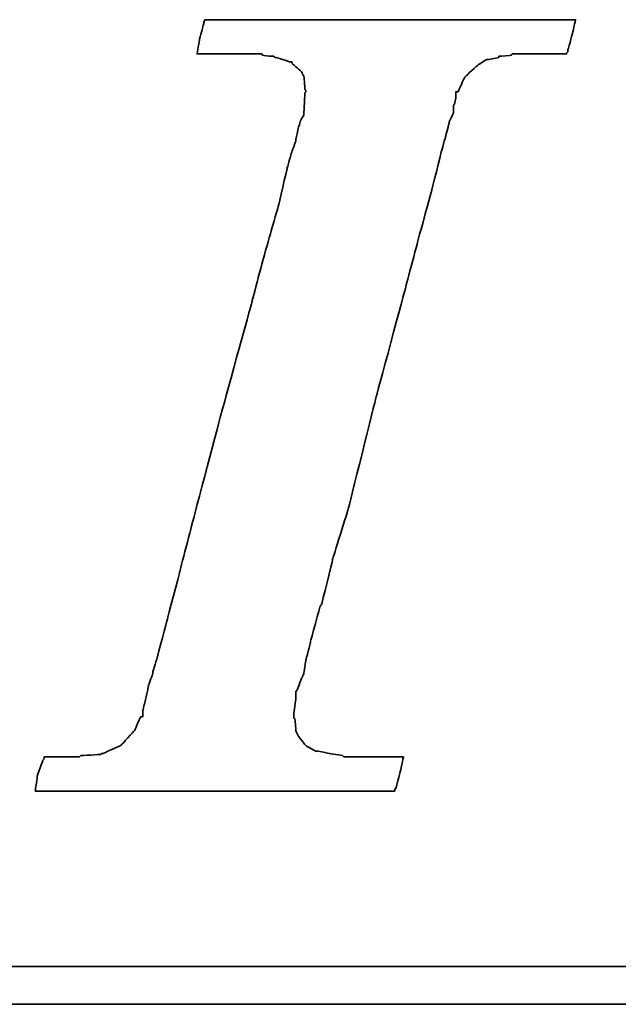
# Model space of a CAD drawing. Header units: millimetres. Extents: x 1362 to 1585, y 740 to 921.
# Tile 33 of 51: x 1562.653 to 1563.415, y 848.605 to 849.857. Entities that reach past the tile are written whole.
import ezdxf

# ---------------------------------------------------------------- set-up
doc = ezdxf.new("R2010")
doc.units = ezdxf.units.MM
doc.header["$LTSCALE"] = 0.1
doc.layers.add('CHA', color=7, linetype='CONTINUOUS')
doc.layers.add('layer 1', color=7, linetype='CONTINUOUS')

# ---------------------------------------------------------------- blocks, each defined once
blk = doc.blocks.new('TBI MOTION logo(完整正式版)')
at = {"layer": 'layer 1', "color": 22, "lineweight": 35}
for points, knots in [([(-40.59125, -7.94375), (-40.59125, -7.94375), (-40.97375, -7.94375), (-40.97375, -7.94375), (-40.97375, -7.94375), (-40.97375, -7.94375), (-41.38125, -7.94375), (-41.38125, -7.94375), (-41.38125, -7.94375), (-41.38125, -7.94375), (-41.54875, -7.94375), (-41.54875, -7.94375), (-41.54875, -7.94375), (-41.54875, -7.94375), (-41.59875, -7.94375), (-41.59875, -7.94375), (-41.59875, -7.94375), (-41.59875, -7.94375), (-41.88375, -7.94375), (-41.88375, -7.94375), (-41.88375, -7.94375), (-41.88375, -7.94375), (-41.90875, -7.91875), (-41.90875, -7.91875), (-41.90875, -7.91875), (-41.90875, -7.91875), (-42.19875, -7.87125), (-42.19875, -7.87125), (-42.19875, -7.87125), (-42.19875, -7.87125), (-42.43875, -7.82375), (-42.43875, -7.82375), (-42.43875, -7.82375), (-42.43875, -7.82375), (-42.45875, -7.82375), (-42.45875, -7.82375), (-42.45875, -7.82375), (-42.45875, -7.82375), (-42.48625, -7.82375), (-42.48625, -7.82375), (-42.48625, -7.82375), (-42.48625, -7.82375), (-42.67625, -7.72375), (-42.67625, -7.72375), (-42.67625, -7.72375), (-42.67625, -7.72375), (-42.70125, -7.70375), (-42.70125, -7.70375), (-42.70125, -7.70375), (-42.70125, -7.70375), (-42.72375, -7.67875), (-42.72375, -7.67875), (-42.72375, -7.67875), (-42.72375, -7.67875), (-42.86875, -7.48875), (-42.86875, -7.48875), (-42.86875, -7.48875), (-42.86875, -7.48875), (-42.89375, -7.43875), (-42.89375, -7.43875), (-42.89375, -7.43875), (-42.89375, -7.43875), (-42.91875, -7.38875), (-42.91875, -7.38875), (-42.91875, -7.38875), (-42.91875, -7.38875), (-42.93875, -7.12875), (-42.93875, -7.12875), (-42.93875, -7.12875), (-42.93875, -7.12875), (-42.96375, -7.10375), (-42.96375, -7.10375), (-42.96375, -7.10375), (-42.96375, -7.10375), (-42.96375, -7.05375), (-42.96375, -7.05375), (-42.96375, -7.05375), (-42.96375, -7.05375), (-42.96375, -7.00875), (-42.96375, -7.00875), (-42.96375, -7.00875), (-42.96375, -7.00875), (-42.91875, -6.69625), (-42.91875, -6.69625), (-42.91875, -6.69625), (-42.91875, -6.69625), (-42.91875, -6.62375), (-42.91875, -6.62375), (-42.91875, -6.62375), (-42.91875, -6.62375), (-42.91875, -6.59625), (-42.91875, -6.59625), (-42.91875, -6.59625), (-42.91875, -6.59625), (-42.91875, -6.57375), (-42.91875, -6.57375), (-42.91875, -6.57375), (-42.91875, -6.57375), (-42.91875, -6.52875), (-42.91875, -6.52875), (-42.91875, -6.52875), (-42.91875, -6.52875), (-42.89375, -6.50375), (-42.89375, -6.50375), (-42.89375, -6.50375), (-42.89375, -6.50375), (-42.84375, -6.38375), (-42.84375, -6.38375), (-42.84375, -6.38375), (-42.84375, -6.38375), (-42.84375, -6.35875), (-42.84375, -6.35875), (-42.84375, -6.35875), (-42.84375, -6.35875), (-42.74625, -6.14375), (-42.74625, -6.14375), (-42.74625, -6.14375), (-42.74625, -6.14375), (-42.70125, -5.85375), (-42.70125, -5.85375), (-42.70125, -5.85375), (-42.70125, -5.85375), (-42.60375, -5.47125), (-42.60375, -5.47125), (-42.60375, -5.47125), (-42.60375, -5.47125), (-42.60375, -5.44875), (-42.60375, -5.44875), (-42.60375, -5.44875), (-42.60375, -5.44875), (-42.38875, -4.67875), (-42.38875, -4.67875), (-42.38875, -4.67875), (-42.38875, -4.67875), (-42.36375, -4.65375), (-42.36375, -4.65375), (-42.36375, -4.65375), (-42.36375, -4.65375), (-42.12375, -3.69625), (-42.12375, -3.69625), (-42.12375, -3.69625), (-42.12375, -3.69625), (-42.12375, -3.67374), (-42.12375, -3.67374), (-42.12375, -3.67374), (-42.12375, -3.67374), (-41.78875, -2.59374), (-41.78875, -2.59374), (-41.78875, -2.59374), (-41.78875, -2.59374), (-41.18875, -0.19375), (-41.18875, -0.19375), (-41.18875, -0.19375), (-41.18875, -0.19375), (-40.54375, 2.20624), (-40.54375, 2.20624), (-40.54375, 2.20624), (-40.54375, 2.20624), (-40.25375, 3.30875), (-40.25375, 3.30875), (-40.25375, 3.30875), (-40.25375, 3.30875), (-39.98875, 4.27125), (-39.98875, 4.27125), (-39.98875, 4.27125), (-39.98875, 4.27125), (-39.77375, 5.13125), (-39.77375, 5.13125), (-39.77375, 5.13125), (-39.77375, 5.13125), (-39.67875, 5.47125), (-39.67875, 5.47125), (-39.67875, 5.47125), (-39.67875, 5.47125), (-39.60375, 5.75625), (-39.60375, 5.75625), (-39.60375, 5.75625), (-39.60375, 5.75625), (-39.60375, 5.78125), (-39.60375, 5.78125), (-39.60375, 5.78125), (-39.60375, 5.78125), (-39.50875, 5.97125), (-39.50875, 5.97125), (-39.50875, 5.97125), (-39.50875, 5.97125), (-39.50875, 6.13875), (-39.50875, 6.13875), (-39.50875, 6.13875), (-39.50875, 6.13875), (-39.48625, 6.16625), (-39.48625, 6.16625), (-39.48625, 6.16625), (-39.48625, 6.16625), (-39.46125, 6.28625), (-39.46125, 6.28625), (-39.46125, 6.28625), (-39.46125, 6.28625), (-39.46125, 6.42625), (-39.46125, 6.42625), (-39.46125, 6.42625), (-39.46125, 6.42625), (-39.41375, 6.42625), (-39.41375, 6.42625), (-39.41375, 6.42625), (-39.41375, 6.42625), (-39.29375, 6.69125), (-39.29375, 6.69125), (-39.29375, 6.69125), (-39.29375, 6.69125), (-39.26875, 6.74125), (-39.26875, 6.74125), (-39.26875, 6.74125), (-39.26875, 6.74125), (-39.24375, 6.76625), (-39.24375, 6.76625), (-39.24375, 6.76625), (-39.24375, 6.76625), (-38.98375, 7.00624), (-38.98375, 7.00624), (-38.98375, 7.00624), (-38.98375, 7.00624), (-38.95625, 7.02624), (-38.95625, 7.02624), (-38.95625, 7.02624), (-38.95625, 7.02624), (-38.78875, 7.12624), (-38.78875, 7.12624), (-38.78875, 7.12624), (-38.78875, 7.12624), (-38.76375, 7.12624), (-38.76375, 7.12624), (-38.76375, 7.12624), (-38.76375, 7.12624), (-38.74375, 7.12624), (-38.74375, 7.12624), (-38.74375, 7.12624), (-38.74375, 7.12624), (-38.52875, 7.17125), (-38.52875, 7.17125), (-38.52875, 7.17125), (-38.52875, 7.17125), (-38.52875, 7.19624), (-38.52875, 7.19624), (-38.52875, 7.19624), (-38.52875, 7.19624), (-38.50375, 7.19624), (-38.50375, 7.19624), (-38.50375, 7.19624), (-38.50375, 7.19624), (-38.26125, 7.21875), (-38.26125, 7.21875), (-38.26125, 7.21875), (-38.26125, 7.21875), (-38.23875, 7.24624), (-38.23875, 7.24624), (-38.23875, 7.24624), (-38.23875, 7.24624), (-38.21625, 7.24624), (-38.21625, 7.24624), (-38.21625, 7.24624), (-38.21625, 7.24624), (-38.18875, 7.24624), (-38.18875, 7.24624), (-38.18875, 7.24624), (-38.18875, 7.24624), (-37.90375, 7.24624), (-37.90375, 7.24624), (-37.90375, 7.24624), (-37.90375, 7.24624), (-37.85375, 7.24624), (-37.85375, 7.24624), (-37.85375, 7.24624), (-37.85375, 7.24624), (-37.75875, 7.24624), (-37.75875, 7.24624), (-37.75875, 7.24624), (-37.75875, 7.24624), (-37.42375, 7.24624), (-37.42375, 7.24624), (-37.42375, 7.24624), (-37.42375, 7.24624), (-37.08875, 7.24624), (-37.08875, 7.24624), (-37.08875, 7.24624), (-37.08875, 7.24624), (-37.06375, 7.24624), (-37.06375, 7.24624), (-37.06375, 7.24624), (-37.06375, 7.24624), (-37.06375, 7.26624), (-37.06375, 7.26624), (-37.06375, 7.26624), (-37.06375, 7.26624), (-37.03875, 7.29125), (-37.03875, 7.29125), (-37.03875, 7.29125), (-37.03875, 7.29125), (-37.03875, 7.31625), (-37.03875, 7.31625), (-37.03875, 7.31625), (-37.03875, 7.31625), (-36.94125, 7.67625), (-36.94125, 7.67625), (-36.94125, 7.67625), (-36.94125, 7.67625), (-36.86875, 7.98625), (-36.86875, 7.98625), (-36.86875, 7.98625), (-36.86875, 7.98625), (-36.98875, 7.98625), (-36.98875, 7.98625), (-36.98875, 7.98625), (-36.98875, 7.98625), (-37.42375, 7.98625), (-37.42375, 7.98625), (-37.42375, 7.98625), (-37.42375, 7.98625), (-37.94875, 7.98625), (-37.94875, 7.98625), (-37.94875, 7.98625), (-37.94875, 7.98625), (-38.57375, 7.98625), (-38.57375, 7.98625), (-38.57375, 7.98625), (-38.57375, 7.98625), (-39.29375, 7.98625), (-39.29375, 7.98625), (-39.29375, 7.98625), (-39.29375, 7.98625), (-40.82875, 7.98625), (-40.82875, 7.98625), (-40.82875, 7.98625), (-40.82875, 7.98625), (-42.36375, 7.98625), (-42.36375, 7.98625), (-42.36375, 7.98625), (-42.36375, 7.98625), (-43.08375, 7.98625), (-43.08375, 7.98625), (-43.08375, 7.98625), (-43.08375, 7.98625), (-43.70875, 7.98625), (-43.70875, 7.98625), (-43.70875, 7.98625), (-43.70875, 7.98625), (-44.23375, 7.98625), (-44.23375, 7.98625), (-44.23375, 7.98625), (-44.23375, 7.98625), (-44.66875, 7.98625), (-44.66875, 7.98625), (-44.66875, 7.98625), (-44.66875, 7.98625), (-44.88375, 7.98625), (-44.88375, 7.98625), (-44.88375, 7.98625), (-44.88375, 7.98625), (-44.90875, 7.94125), (-44.90875, 7.94125), (-44.90875, 7.94125), (-44.90875, 7.94125), (-44.90875, 7.91625), (-44.90875, 7.91625), (-44.90875, 7.91625), (-44.90875, 7.91625), (-45.00375, 7.55625), (-45.00375, 7.55625), (-45.00375, 7.55625), (-45.00375, 7.55625), (-45.05375, 7.24624), (-45.05375, 7.24624), (-45.05375, 7.24624), (-45.05375, 7.24624), (-44.61875, 7.24624), (-44.61875, 7.24624), (-44.61875, 7.24624), (-44.61875, 7.24624), (-44.11375, 7.24624), (-44.11375, 7.24624), (-44.11375, 7.24624), (-44.11375, 7.24624), (-43.99375, 7.24624), (-43.99375, 7.24624), (-43.99375, 7.24624), (-43.99375, 7.24624), (-43.94625, 7.24624), (-43.94625, 7.24624), (-43.94625, 7.24624), (-43.94625, 7.24624), (-43.92374, 7.24624), (-43.92374, 7.24624), (-43.92374, 7.24624), (-43.92374, 7.24624), (-43.65875, 7.24624), (-43.65875, 7.24624), (-43.65875, 7.24624), (-43.65875, 7.24624), (-43.63875, 7.21875), (-43.63875, 7.21875), (-43.63875, 7.21875), (-43.63875, 7.21875), (-43.46875, 7.19624), (-43.46875, 7.19624), (-43.46875, 7.19624), (-43.46875, 7.19624), (-43.39875, 7.19624), (-43.39875, 7.19624), (-43.39875, 7.19624), (-43.39875, 7.19624), (-43.37125, 7.17125), (-43.37125, 7.17125), (-43.37125, 7.17125), (-43.37125, 7.17125), (-43.34875, 7.17125), (-43.34875, 7.17125), (-43.34875, 7.17125), (-43.34875, 7.17125), (-43.20375, 7.12624), (-43.20375, 7.12624), (-43.20375, 7.12624), (-43.20375, 7.12624), (-43.05875, 7.07624), (-43.05875, 7.07624), (-43.05875, 7.07624), (-43.05875, 7.07624), (-43.01375, 7.07624), (-43.01375, 7.07624), (-43.01375, 7.07624), (-43.01375, 7.07624), (-42.98875, 7.02624), (-42.98875, 7.02624), (-42.98875, 7.02624), (-42.98875, 7.02624), (-42.79875, 6.86125), (-42.79875, 6.86125), (-42.79875, 6.86125), (-42.79875, 6.86125), (-42.77375, 6.81125), (-42.77375, 6.81125), (-42.77375, 6.81125), (-42.77375, 6.81125), (-42.74625, 6.76625), (-42.74625, 6.76625), (-42.74625, 6.76625), (-42.74625, 6.76625), (-42.72375, 6.47625), (-42.72375, 6.47625), (-42.72375, 6.47625), (-42.72375, 6.47625), (-42.70125, 6.45124), (-42.70125, 6.45124), (-42.70125, 6.45124), (-42.70125, 6.45124), (-42.70125, 6.42625), (-42.70125, 6.42625), (-42.70125, 6.42625), (-42.70125, 6.42625), (-42.72375, 6.40625), (-42.72375, 6.40625), (-42.72375, 6.40625), (-42.72375, 6.40625), (-42.74625, 5.97125), (-42.74625, 5.97125), (-42.74625, 5.97125), (-42.74625, 5.97125), (-42.74625, 5.94625), (-42.74625, 5.94625), (-42.74625, 5.94625), (-42.74625, 5.94625), (-42.74625, 5.92625), (-42.74625, 5.92625), (-42.74625, 5.92625), (-42.74625, 5.92625), (-42.77375, 5.87625), (-42.77375, 5.87625), (-42.77375, 5.87625), (-42.77375, 5.87625), (-42.81875, 5.80625), (-42.81875, 5.80625), (-42.81875, 5.80625), (-42.81875, 5.80625), (-42.86875, 5.63625), (-42.86875, 5.63625), (-42.86875, 5.63625), (-42.86875, 5.63625), (-42.91875, 5.39625), (-42.91875, 5.39625), (-42.91875, 5.39625), (-42.91875, 5.39625), (-42.91875, 5.37124), (-42.91875, 5.37124), (-42.91875, 5.37124), (-42.91875, 5.37124), (-43.01375, 5.10874), (-43.01375, 5.10874), (-43.01375, 5.10874), (-43.01375, 5.10874), (-43.10875, 4.77124), (-43.10875, 4.77124), (-43.10875, 4.77124), (-43.10875, 4.77124), (-43.29875, 3.95625), (-43.29875, 3.95625), (-43.29875, 3.95625), (-43.29875, 3.95625), (-43.58875, 2.95125), (-43.58875, 2.95125), (-43.58875, 2.95125), (-43.58875, 2.95125), (-43.87375, 1.87125), (-43.87375, 1.87125), (-43.87375, 1.87125), (-43.87375, 1.87125), (-44.52625, -0.50374), (-44.52625, -0.50374), (-44.52625, -0.50374), (-44.52625, -0.50374), (-45.14875, -2.85375), (-45.14875, -2.85375), (-45.14875, -2.85375), (-45.14875, -2.85375), (-45.43375, -3.95875), (-45.43375, -3.95875), (-45.43375, -3.95875), (-45.43375, -3.95875), (-45.69875, -4.96875), (-45.69875, -4.96875), (-45.69875, -4.96875), (-45.69875, -4.96875), (-45.91375, -5.78375), (-45.91375, -5.78375), (-45.91375, -5.78375), (-45.91375, -5.78375), (-46.01375, -6.11875), (-46.01375, -6.11875), (-46.01375, -6.11875), (-46.01375, -6.11875), (-46.01375, -6.14375), (-46.01375, -6.14375), (-46.01375, -6.14375), (-46.01375, -6.14375), (-46.10875, -6.40875), (-46.10875, -6.40875), (-46.10875, -6.40875), (-46.10875, -6.40875), (-46.15375, -6.64875), (-46.15375, -6.64875), (-46.15375, -6.64875), (-46.15375, -6.64875), (-46.20375, -6.83875), (-46.20375, -6.83875), (-46.20375, -6.83875), (-46.20375, -6.83875), (-46.22875, -6.93375), (-46.22875, -6.93375), (-46.22875, -6.93375), (-46.22875, -6.93375), (-46.22875, -7.07875), (-46.22875, -7.07875), (-46.22875, -7.07875), (-46.22875, -7.07875), (-46.27375, -7.07875), (-46.27375, -7.07875), (-46.27375, -7.07875), (-46.27375, -7.07875), (-46.39375, -7.34375), (-46.39375, -7.34375), (-46.39375, -7.34375), (-46.39375, -7.34375), (-46.39375, -7.36875), (-46.39375, -7.36875), (-46.39375, -7.36875), (-46.39375, -7.36875), (-46.42125, -7.38875), (-46.42125, -7.38875), (-46.42125, -7.38875), (-46.42125, -7.38875), (-46.68375, -7.67875), (-46.68375, -7.67875), (-46.68375, -7.67875), (-46.68375, -7.67875), (-46.70875, -7.70375), (-46.70875, -7.70375), (-46.70875, -7.70375), (-46.70875, -7.70375), (-46.75375, -7.72375), (-46.75375, -7.72375), (-46.75375, -7.72375), (-46.75375, -7.72375), (-47.08875, -7.87125), (-47.08875, -7.87125), (-47.08875, -7.87125), (-47.08875, -7.87125), (-47.11625, -7.87125), (-47.11625, -7.87125), (-47.11625, -7.87125), (-47.11625, -7.87125), (-47.13875, -7.89375), (-47.13875, -7.89375), (-47.13875, -7.89375), (-47.13875, -7.89375), (-47.56875, -7.91875), (-47.56875, -7.91875), (-47.56875, -7.91875), (-47.56875, -7.91875), (-47.59625, -7.94375), (-47.59625, -7.94375), (-47.59625, -7.94375), (-47.59625, -7.94375), (-47.64375, -7.94375), (-47.64375, -7.94375), (-47.64375, -7.94375), (-47.64375, -7.94375), (-47.73625, -7.94375), (-47.73625, -7.94375), (-47.73625, -7.94375), (-47.73625, -7.94375), (-48.07375, -7.94375), (-48.07375, -7.94375), (-48.07375, -7.94375), (-48.07375, -7.94375), (-48.36125, -7.94375), (-48.36125, -7.94375), (-48.36125, -7.94375), (-48.36125, -7.94375), (-48.36125, -7.96625), (-48.36125, -7.96625), (-48.36125, -7.96625), (-48.36125, -7.96625), (-48.36125, -7.99125), (-48.36125, -7.99125), (-48.36125, -7.99125), (-48.36125, -7.99125), (-48.38875, -8.01375), (-48.38875, -8.01375), (-48.38875, -8.01375), (-48.38875, -8.01375), (-48.50875, -8.34875), (-48.50875, -8.34875), (-48.50875, -8.34875), (-48.50875, -8.34875), (-48.55375, -8.68625), (-48.55375, -8.68625), (-48.55375, -8.68625), (-48.55375, -8.68625), (-48.45875, -8.68625), (-48.45875, -8.68625), (-48.45875, -8.68625), (-48.45875, -8.68625), (-48.07375, -8.68625), (-48.07375, -8.68625), (-48.07375, -8.68625), (-48.07375, -8.68625), (-47.52375, -8.68625), (-47.52375, -8.68625), (-47.52375, -8.68625), (-47.52375, -8.68625), (-46.92375, -8.68625), (-46.92375, -8.68625), (-46.92375, -8.68625), (-46.92375, -8.68625), (-46.25375, -8.68625), (-46.25375, -8.68625), (-46.25375, -8.68625), (-46.25375, -8.68625), (-46.20375, -8.68625), (-46.20375, -8.68625), (-46.20375, -8.68625), (-46.20375, -8.68625), (-44.71375, -8.68625), (-44.71375, -8.68625), (-44.71375, -8.68625), (-44.71375, -8.68625), (-43.22875, -8.68625), (-43.22875, -8.68625), (-43.22875, -8.68625), (-43.22875, -8.68625), (-42.55875, -8.68625), (-42.55875, -8.68625), (-42.55875, -8.68625), (-42.55875, -8.68625), (-42.50875, -8.68625), (-42.50875, -8.68625), (-42.50875, -8.68625), (-42.50875, -8.68625), (-41.93375, -8.68625), (-41.93375, -8.68625), (-41.93375, -8.68625), (-41.93375, -8.68625), (-41.38125, -8.68625), (-41.38125, -8.68625), (-41.38125, -8.68625), (-41.38125, -8.68625), (-40.97375, -8.68625), (-40.97375, -8.68625), (-40.97375, -8.68625), (-40.97375, -8.68625), (-40.78125, -8.68625), (-40.78125, -8.68625), (-40.78125, -8.68625), (-40.78125, -8.68625), (-40.78125, -8.63875), (-40.78125, -8.63875), (-40.78125, -8.63875), (-40.78125, -8.63875), (-40.75875, -8.63875), (-40.75875, -8.63875), (-40.75875, -8.63875), (-40.75875, -8.63875), (-40.66375, -8.27875), (-40.66375, -8.27875), (-40.66375, -8.27875), (-40.66375, -8.27875), (-40.59125, -7.94375), (-40.59125, -7.94375)], [0, 0, 0, 0, 0.00558659, 0.00558659, 0.00558659, 0.0055866, 0.01117318, 0.01117318, 0.01117318, 0.01117319, 0.01675978, 0.01675978, 0.01675978, 0.01675979, 0.02234637, 0.02234637, 0.02234637, 0.02234638, 0.02793296, 0.02793296, 0.02793296, 0.02793297, 0.03351955, 0.03351955, 0.03351955, 0.03351956, 0.03910615, 0.03910615, 0.03910615, 0.03910616, 0.04469274, 0.04469274, 0.04469274, 0.04469275, 0.05027933, 0.05027933, 0.05027933, 0.05027934, 0.05586592, 0.05586592, 0.05586592, 0.05586593, 0.06145251, 0.06145251, 0.06145251, 0.06145252, 0.06703911, 0.06703911, 0.06703911, 0.06703912, 0.0726257, 0.0726257, 0.0726257, 0.07262571, 0.07821229, 0.07821229, 0.07821229, 0.0782123, 0.08379888, 0.08379888, 0.08379888, 0.08379889, 0.08938547, 0.08938547, 0.08938547, 0.08938548, 0.09497207, 0.09497207, 0.09497207, 0.09497208, 0.10055866, 0.10055866, 0.10055866, 0.10055867, 0.10614525, 0.10614525, 0.10614525, 0.10614526, 0.11173184, 0.11173184, 0.11173184, 0.11173185, 0.11731844, 0.11731844, 0.11731844, 0.11731845, 0.12290503, 0.12290503, 0.12290503, 0.12290504, 0.12849162, 0.12849162, 0.12849162, 0.12849163, 0.13407821, 0.13407821, 0.13407821, 0.13407822, 0.1396648, 0.1396648, 0.1396648, 0.13966481, 0.1452514, 0.1452514, 0.1452514, 0.14525141, 0.15083799, 0.15083799, 0.15083799, 0.150838, 0.15642458, 0.15642458, 0.15642458, 0.15642459, 0.16201117, 0.16201117, 0.16201117, 0.16201118, 0.16759777, 0.16759777, 0.16759777, 0.16759778, 0.17318436, 0.17318436, 0.17318436, 0.17318437, 0.17877095, 0.17877095, 0.17877095, 0.17877096, 0.18435754, 0.18435754, 0.18435754, 0.18435755, 0.18994413, 0.18994413, 0.18994413, 0.18994414, 0.19553073, 0.19553073, 0.19553073, 0.19553074, 0.20111732, 0.20111732, 0.20111732, 0.20111733, 0.20670391, 0.20670391, 0.20670391, 0.20670392, 0.2122905, 0.2122905, 0.2122905, 0.21229051, 0.21787709, 0.21787709, 0.21787709, 0.2178771, 0.22346369, 0.22346369, 0.22346369, 0.2234637, 0.22905028, 0.22905028, 0.22905028, 0.22905029, 0.23463687, 0.23463687, 0.23463687, 0.23463688, 0.24022346, 0.24022346, 0.24022346, 0.24022347, 0.24581006, 0.24581006, 0.24581006, 0.24581007, 0.25139665, 0.25139665, 0.25139665, 0.25139666, 0.25698324, 0.25698324, 0.25698324, 0.25698325, 0.26256983, 0.26256983, 0.26256983, 0.26256984, 0.26815642, 0.26815642, 0.26815642, 0.26815643, 0.27374302, 0.27374302, 0.27374302, 0.27374303, 0.27932961, 0.27932961, 0.27932961, 0.27932962, 0.2849162, 0.2849162, 0.2849162, 0.28491621, 0.29050279, 0.29050279, 0.29050279, 0.2905028, 0.29608939, 0.29608939, 0.29608939, 0.2960894, 0.30167598, 0.30167598, 0.30167598, 0.30167599, 0.30726257, 0.30726257, 0.30726257, 0.30726258, 0.31284916, 0.31284916, 0.31284916, 0.31284917, 0.31843575, 0.31843575, 0.31843575, 0.31843576, 0.32402235, 0.32402235, 0.32402235, 0.32402236, 0.32960894, 0.32960894, 0.32960894, 0.32960895, 0.33519553, 0.33519553, 0.33519553, 0.33519554, 0.34078212, 0.34078212, 0.34078212, 0.34078213, 0.34636872, 0.34636872, 0.34636872, 0.34636873, 0.35195531, 0.35195531, 0.35195531, 0.35195532, 0.3575419, 0.3575419, 0.3575419, 0.35754191, 0.36312849, 0.36312849, 0.36312849, 0.3631285, 0.36871508, 0.36871508, 0.36871508, 0.36871509, 0.37430168, 0.37430168, 0.37430168, 0.37430169, 0.37988827, 0.37988827, 0.37988827, 0.37988828, 0.38547486, 0.38547486, 0.38547486, 0.38547487, 0.39106145, 0.39106145, 0.39106145, 0.39106146, 0.39664804, 0.39664804, 0.39664804, 0.39664805, 0.40223464, 0.40223464, 0.40223464, 0.40223465, 0.40782123, 0.40782123, 0.40782123, 0.40782124, 0.41340782, 0.41340782, 0.41340782, 0.41340783, 0.41899441, 0.41899441, 0.41899441, 0.41899442, 0.42458101, 0.42458101, 0.42458101, 0.42458102, 0.4301676, 0.4301676, 0.4301676, 0.43016761, 0.43575419, 0.43575419, 0.43575419, 0.4357542, 0.44134078, 0.44134078, 0.44134078, 0.44134079, 0.44692737, 0.44692737, 0.44692737, 0.44692738, 0.45251397, 0.45251397, 0.45251397, 0.45251398, 0.45810056, 0.45810056, 0.45810056, 0.45810057, 0.46368715, 0.46368715, 0.46368715, 0.46368716, 0.46927374, 0.46927374, 0.46927374, 0.46927375, 0.47486034, 0.47486034, 0.47486034, 0.47486035, 0.48044693, 0.48044693, 0.48044693, 0.48044694, 0.48603352, 0.48603352, 0.48603352, 0.48603353, 0.49162011, 0.49162011, 0.49162011, 0.49162012, 0.4972067, 0.4972067, 0.4972067, 0.49720671, 0.5027933, 0.5027933, 0.5027933, 0.50279331, 0.50837989, 0.50837989, 0.50837989, 0.5083799, 0.51396648, 0.51396648, 0.51396648, 0.51396649, 0.51955307, 0.51955307, 0.51955307, 0.51955308, 0.52513966, 0.52513966, 0.52513966, 0.52513967, 0.53072626, 0.53072626, 0.53072626, 0.53072627, 0.53631285, 0.53631285, 0.53631285, 0.53631286, 0.54189944, 0.54189944, 0.54189944, 0.54189945, 0.54748603, 0.54748603, 0.54748603, 0.54748604, 0.55307263, 0.55307263, 0.55307263, 0.55307264, 0.55865922, 0.55865922, 0.55865922, 0.55865923, 0.56424581, 0.56424581, 0.56424581, 0.56424582, 0.5698324, 0.5698324, 0.5698324, 0.56983241, 0.57541899, 0.57541899, 0.57541899, 0.575419, 0.58100559, 0.58100559, 0.58100559, 0.5810056, 0.58659218, 0.58659218, 0.58659218, 0.58659219, 0.59217877, 0.59217877, 0.59217877, 0.59217878, 0.59776536, 0.59776536, 0.59776536, 0.59776537, 0.60335196, 0.60335196, 0.60335196, 0.60335197, 0.60893855, 0.60893855, 0.60893855, 0.60893856, 0.61452514, 0.61452514, 0.61452514, 0.61452515, 0.62011173, 0.62011173, 0.62011173, 0.62011174, 0.62569832, 0.62569832, 0.62569832, 0.62569833, 0.63128492, 0.63128492, 0.63128492, 0.63128493, 0.63687151, 0.63687151, 0.63687151, 0.63687152, 0.6424581, 0.6424581, 0.6424581, 0.64245811, 0.64804469, 0.64804469, 0.64804469, 0.6480447, 0.65363128, 0.65363128, 0.65363128, 0.65363129, 0.65921788, 0.65921788, 0.65921788, 0.65921789, 0.66480447, 0.66480447, 0.66480447, 0.66480448, 0.67039106, 0.67039106, 0.67039106, 0.67039107, 0.67597765, 0.67597765, 0.67597765, 0.67597766, 0.68156425, 0.68156425, 0.68156425, 0.68156426, 0.68715084, 0.68715084, 0.68715084, 0.68715085, 0.69273743, 0.69273743, 0.69273743, 0.69273744, 0.69832402, 0.69832402, 0.69832402, 0.69832403, 0.70391061, 0.70391061, 0.70391061, 0.70391062, 0.70949721, 0.70949721, 0.70949721, 0.70949722, 0.7150838, 0.7150838, 0.7150838, 0.71508381, 0.72067039, 0.72067039, 0.72067039, 0.7206704, 0.72625698, 0.72625698, 0.72625698, 0.72625699, 0.73184358, 0.73184358, 0.73184358, 0.73184359, 0.73743017, 0.73743017, 0.73743017, 0.73743018, 0.74301676, 0.74301676, 0.74301676, 0.74301677, 0.74860335, 0.74860335, 0.74860335, 0.74860336, 0.75418994, 0.75418994, 0.75418994, 0.75418995, 0.75977654, 0.75977654, 0.75977654, 0.75977655, 0.76536313, 0.76536313, 0.76536313, 0.76536314, 0.77094972, 0.77094972, 0.77094972, 0.77094973, 0.77653631, 0.77653631, 0.77653631, 0.77653632, 0.78212291, 0.78212291, 0.78212291, 0.78212292, 0.7877095, 0.7877095, 0.7877095, 0.78770951, 0.79329609, 0.79329609, 0.79329609, 0.7932961, 0.79888268, 0.79888268, 0.79888268, 0.79888269, 0.80446927, 0.80446927, 0.80446927, 0.80446928, 0.81005587, 0.81005587, 0.81005587, 0.81005588, 0.81564246, 0.81564246, 0.81564246, 0.81564247, 0.82122905, 0.82122905, 0.82122905, 0.82122906, 0.82681564, 0.82681564, 0.82681564, 0.82681565, 0.83240223, 0.83240223, 0.83240223, 0.83240224, 0.83798883, 0.83798883, 0.83798883, 0.83798884, 0.84357542, 0.84357542, 0.84357542, 0.84357543, 0.84916201, 0.84916201, 0.84916201, 0.84916202, 0.8547486, 0.8547486, 0.8547486, 0.85474861, 0.8603352, 0.8603352, 0.8603352, 0.86033521, 0.86592179, 0.86592179, 0.86592179, 0.8659218, 0.87150838, 0.87150838, 0.87150838, 0.87150839, 0.87709497, 0.87709497, 0.87709497, 0.87709498, 0.88268156, 0.88268156, 0.88268156, 0.88268157, 0.88826816, 0.88826816, 0.88826816, 0.88826817, 0.89385475, 0.89385475, 0.89385475, 0.89385476, 0.89944134, 0.89944134, 0.89944134, 0.89944135, 0.90502793, 0.90502793, 0.90502793, 0.90502794, 0.91061453, 0.91061453, 0.91061453, 0.91061454, 0.91620112, 0.91620112, 0.91620112, 0.91620113, 0.92178771, 0.92178771, 0.92178771, 0.92178772, 0.9273743, 0.9273743, 0.9273743, 0.92737431, 0.93296089, 0.93296089, 0.93296089, 0.9329609, 0.93854749, 0.93854749, 0.93854749, 0.9385475, 0.94413408, 0.94413408, 0.94413408, 0.94413409, 0.94972067, 0.94972067, 0.94972067, 0.94972068, 0.95530726, 0.95530726, 0.95530726, 0.95530727, 0.96089385, 0.96089385, 0.96089385, 0.96089386, 0.96648045, 0.96648045, 0.96648045, 0.96648046, 0.97206704, 0.97206704, 0.97206704, 0.97206705, 0.97765363, 0.97765363, 0.97765363, 0.97765364, 0.98324022, 0.98324022, 0.98324022, 0.98324023, 0.98882682, 0.98882682, 0.98882682, 0.98882683, 0.99441341, 0.99441341, 0.99441341, 0.99441342, 1, 1, 1, 1]), ([(75.90875, -9.47875), (75.90875, -9.47875), (75.90875, -12.28625), (75.90875, -12.28625), (75.90875, -12.28625), (75.90875, -12.28625), (75.90875, -12.47875), (75.90875, -12.47875), (75.90875, -12.47875), (75.90875, -12.47875), (75.71625, -12.47875), (75.71625, -12.47875), (75.71625, -12.47875), (75.71625, -12.47875), (-88.32875, -12.47875), (-88.32875, -12.47875), (-88.32875, -12.47875), (-88.32875, -12.47875), (-88.32875, -13.29375), (-88.32875, -13.29375), (-88.32875, -13.29375), (-88.32875, -13.29375), (82.89125, -13.29375), (82.89125, -13.29375), (82.89125, -13.29375), (82.89125, -13.29375), (75.90875, -9.47875), (75.90875, -9.47875)], [0, 0, 0, 0, 0.14285714, 0.14285714, 0.14285714, 0.14285715, 0.28571429, 0.28571429, 0.28571429, 0.2857143, 0.42857143, 0.42857143, 0.42857143, 0.42857144, 0.57142857, 0.57142857, 0.57142857, 0.57142858, 0.71428571, 0.71428571, 0.71428571, 0.71428572, 0.85714286, 0.85714286, 0.85714286, 0.85714287, 1, 1, 1, 1])]:
    blk.add_open_spline(points, degree=3, knots=knots, dxfattribs=at)

msp = doc.modelspace()

# ---------------------------------------------------------------- block references
at = {"layer": 'CHA', "xscale": 0.0588462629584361, "yscale": 0.0588462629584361, "zscale": 0.0588462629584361}
msp.add_blockref('TBI MOTION logo(完整正式版)', (1565.5301, 849.3872), dxfattribs=at)

doc.saveas('drawing.dxf')
